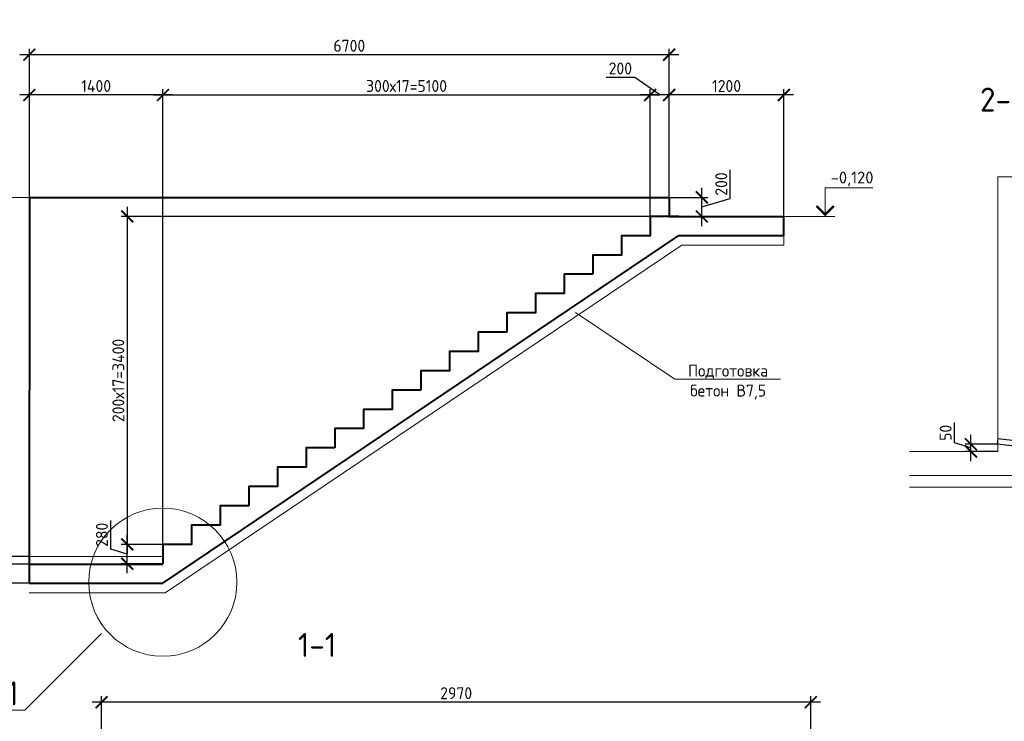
# Model space of a CAD drawing. Header units: millimetres. Extents: x 130535 to 1380046, y -231620 to 121434.
# Tile 61 of 135: x 546985 to 567601, y 4838 to 19531. Entities that reach past the tile are written whole.
import ezdxf
from ezdxf import colors
from ezdxf.entities.mleader import LeaderData, LeaderLine
from ezdxf.enums import TextEntityAlignment as Align
from ezdxf.math import Vec2, Vec3

# ---------------------------------------------------------------- set-up
doc = ezdxf.new("R2010")
doc.units = ezdxf.units.MM
doc.layers.get('DEFPOINTS').update_dxf_attribs({"lineweight": 0})
for name, color, linetype, lineweight in [('!PIARENA-KR-ADDITIONAL TEXT_ВЫНОСКИ', 7, 'Continuous', 13), ('РАЗМЕРЫ', 7, 'Continuous', 9), ('Разрез жилая часть$0$Отметки', 7, 'Continuous', 20), ('Символы 0.20', 7, 'Continuous', 20), ('стены монолит', 7, 'Continuous', 40), ('Текст 5.00', 7, 'Continuous', 50), ('Тонкая 0.20', 7, 'Continuous', 20)]:
    doc.layers.add(name, color=color, linetype=linetype, lineweight=lineweight)
doc.layers.add('ИЗМ', color=7, linetype='Continuous')
doc.styles.add('!Main', font='isocpeui.ttf')
doc.styles.add('GOST-2.304_Type-B', font='GOST_Common.ttf')
doc.styles.add('ГОСТ', font='isocpeur.TTF')
doc.dimstyles.new('СПДС', dxfattribs={"dimscale": 100, "dimtxt": 2.5, "dimasz": 2.5, "dimexe": 1.25, "dimexo": 0, "dimtad": 1, "dimdec": 0, "dimtxsty": 'GOST-2.304_Type-B', "dimblk": 'ARCHTICK', "dimcen": 2.5, "dimdle": 2, "dimadec": 0, "dimazin": 2, "dimtfac": 0.75, "dimtdec": 0, "dimtmove": 1, "dimatfit": 3, "dimfxl": 1, "dimtolj": 1, "dimarcsym": 1})

# ---------------------------------------------------------------- blocks, each defined once
blk = doc.blocks.new('_None')
blk = doc.blocks.new('_ArchTick')
at = {"color": 0, "linetype": 'ByBlock', "const_width": 0.15}
blk.add_lwpolyline([(-0.5, -0.5), (0.5, 0.5)], dxfattribs=at)
blk = doc.blocks.new('*D356')
at = {"layer": 'DEFPOINTS', "color": 0, "linetype": 'Continuous', "lineweight": 0, "transparency": 16777216}
for p in [(548582, 8130, -700), (546027, 7730), (548582, 7730, -1050)]:
    blk.add_point(p, dxfattribs=at)
at = {"layer": 'РАЗМЕРЫ', "color": 0, "linetype": 'Continuous', "lineweight": -2, "transparency": 16777216}
for p, q in [((546027, 8330), (546027, 7530)), ((548582, 8130), (545902, 8130)), ((546027, 7930), (545496, 7339)), ((548582, 7730), (545902, 7730)), ((545496, 7339), (545496, 6739))]:
    blk.add_line(p, q, dxfattribs=at)
at = {"layer": 'РАЗМЕРЫ', "color": 0, "linetype": 'Continuous', "lineweight": -2, "transparency": 16777216, "xscale": 250, "yscale": 250, "zscale": 250}
for p, rotation in [((546027, 8130), 90), ((546027, 7730), 270)]:
    blk.add_blockref('_ArchTick', p, dxfattribs=dict(at, rotation=rotation))
at = {"layer": 'РАЗМЕРЫ', "color": 0, "linetype": 'Continuous', "lineweight": 0, "transparency": 16777216, "insert": (545308, 7039), "char_height": 250, "attachment_point": 5, "rotation": 90, "style": 'GOST-2.304_Type-B'}
blk.add_mtext('\\A1;200', dxfattribs=at)
blk = doc.blocks.new('*D352')
at = {"layer": 'DEFPOINTS', "color": 0, "linetype": 'Continuous', "lineweight": 0, "transparency": 16777216}
for p in [(560185, 17954), (560185, 15410), (549985, 8542)]:
    blk.add_point(p, dxfattribs=at)
at = {"layer": 'РАЗМЕРЫ', "color": 0, "linetype": 'Continuous', "lineweight": -2, "transparency": 16777216}
for p, q in [((549785, 17954), (560385, 17954)), ((549985, 8542), (549985, 18079)), ((560185, 15410), (560185, 18079))]:
    blk.add_line(p, q, dxfattribs=at)
at = {"layer": 'РАЗМЕРЫ', "color": 0, "linetype": 'Continuous', "lineweight": -2, "transparency": 16777216, "xscale": 250, "yscale": 250, "zscale": 250, "rotation": 180}
blk.add_blockref('_ArchTick', (549985, 17954), dxfattribs=at)
at = {"layer": 'РАЗМЕРЫ', "color": 0, "linetype": 'Continuous', "lineweight": -2, "transparency": 16777216, "xscale": 250, "yscale": 250, "zscale": 250}
blk.add_blockref('_ArchTick', (560185, 17954), dxfattribs=at)
at = {"layer": 'РАЗМЕРЫ', "color": 0, "linetype": 'Continuous', "lineweight": 0, "transparency": 16777216, "insert": (555085, 18142), "char_height": 250, "width": 550.09, "attachment_point": 5, "style": 'GOST-2.304_Type-B'}
blk.add_mtext('\\A1;300х17=5100', dxfattribs=at)
blk = doc.blocks.new('*D353')
at = {"layer": 'DEFPOINTS', "color": 0, "linetype": 'Continuous', "lineweight": 0, "transparency": 16777216}
for p in [(560585, 17954), (560585, 15810), (562985, 15410)]:
    blk.add_point(p, dxfattribs=at)
at = {"layer": 'РАЗМЕРЫ', "color": 0, "linetype": 'Continuous', "lineweight": -2, "transparency": 16777216}
for p, q in [((563185, 17954), (560385, 17954)), ((560585, 15810), (560585, 18079)), ((562985, 15410), (562985, 18079))]:
    blk.add_line(p, q, dxfattribs=at)
at = {"layer": 'РАЗМЕРЫ', "color": 0, "linetype": 'Continuous', "lineweight": -2, "transparency": 16777216, "xscale": 250, "yscale": 250, "zscale": 250, "rotation": 180}
blk.add_blockref('_ArchTick', (560585, 17954), dxfattribs=at)
at = {"layer": 'РАЗМЕРЫ', "color": 0, "linetype": 'Continuous', "lineweight": -2, "transparency": 16777216, "xscale": 250, "yscale": 250, "zscale": 250}
blk.add_blockref('_ArchTick', (562985, 17954), dxfattribs=at)
at = {"layer": 'РАЗМЕРЫ', "color": 0, "linetype": 'Continuous', "lineweight": 0, "transparency": 16777216, "insert": (561785, 18142), "char_height": 250, "attachment_point": 5, "style": 'GOST-2.304_Type-B'}
blk.add_mtext('\\A1;1200', dxfattribs=at)
blk = doc.blocks.new('*D354')
at = {"layer": 'DEFPOINTS', "color": 0, "linetype": 'Continuous', "lineweight": 0, "transparency": 16777216}
for p in [(547187, 18798), (547187, 15810, -7150), (560585, 15810)]:
    blk.add_point(p, dxfattribs=at)
at = {"layer": 'РАЗМЕРЫ', "color": 0, "linetype": 'Continuous', "lineweight": -2, "transparency": 16777216}
for p, q in [((560785, 18798), (546987, 18798)), ((547187, 15810), (547187, 18923)), ((560585, 15810), (560585, 18923))]:
    blk.add_line(p, q, dxfattribs=at)
at = {"layer": 'РАЗМЕРЫ', "color": 0, "linetype": 'Continuous', "lineweight": -2, "transparency": 16777216, "xscale": 250, "yscale": 250, "zscale": 250, "rotation": 180}
blk.add_blockref('_ArchTick', (547187, 18798), dxfattribs=at)
at = {"layer": 'РАЗМЕРЫ', "color": 0, "linetype": 'Continuous', "lineweight": -2, "transparency": 16777216, "xscale": 250, "yscale": 250, "zscale": 250}
blk.add_blockref('_ArchTick', (560585, 18798), dxfattribs=at)
at = {"layer": 'РАЗМЕРЫ', "color": 0, "linetype": 'Continuous', "lineweight": 0, "transparency": 16777216, "insert": (553886, 18985), "char_height": 250, "attachment_point": 5, "style": 'GOST-2.304_Type-B'}
blk.add_mtext('\\A1;6700', dxfattribs=at)
blk = doc.blocks.new('*D355')
at = {"layer": 'DEFPOINTS', "color": 0, "linetype": 'Continuous', "lineweight": 0, "transparency": 16777216}
for p in [(547187, 17954), (547187, 15810, -7150), (549985, 8542)]:
    blk.add_point(p, dxfattribs=at)
at = {"layer": 'РАЗМЕРЫ', "color": 0, "linetype": 'Continuous', "lineweight": -2, "transparency": 16777216}
for p, q in [((550185, 17954), (546987, 17954)), ((547187, 15810), (547187, 18079)), ((549985, 8542), (549985, 18079))]:
    blk.add_line(p, q, dxfattribs=at)
at = {"layer": 'РАЗМЕРЫ', "color": 0, "linetype": 'Continuous', "lineweight": -2, "transparency": 16777216, "xscale": 250, "yscale": 250, "zscale": 250, "rotation": 180}
blk.add_blockref('_ArchTick', (547187, 17954), dxfattribs=at)
at = {"layer": 'РАЗМЕРЫ', "color": 0, "linetype": 'Continuous', "lineweight": -2, "transparency": 16777216, "xscale": 250, "yscale": 250, "zscale": 250}
blk.add_blockref('_ArchTick', (549985, 17954), dxfattribs=at)
at = {"layer": 'РАЗМЕРЫ', "color": 0, "linetype": 'Continuous', "lineweight": 0, "transparency": 16777216, "insert": (548586, 18142), "char_height": 250, "attachment_point": 5, "style": 'GOST-2.304_Type-B'}
blk.add_mtext('\\A1;1400', dxfattribs=at)
blk = doc.blocks.new('*D357')
at = {"layer": 'DEFPOINTS', "color": 0, "linetype": 'Continuous', "lineweight": 0, "transparency": 16777216}
for p in [(560585, 15810), (561268, 15810), (560585, 15410)]:
    blk.add_point(p, dxfattribs=at)
at = {"layer": 'РАЗМЕРЫ', "color": 0, "linetype": 'Continuous', "lineweight": -2, "transparency": 16777216}
for p, q in [((561862, 15789), (561862, 16389)), ((561268, 15210), (561268, 16010)), ((560585, 15810), (561393, 15810)), ((561268, 15610), (561862, 15789)), ((560585, 15410), (561393, 15410))]:
    blk.add_line(p, q, dxfattribs=at)
at = {"layer": 'РАЗМЕРЫ', "color": 0, "linetype": 'Continuous', "lineweight": -2, "transparency": 16777216, "xscale": 250, "yscale": 250, "zscale": 250}
for p, rotation in [((561268, 15810), 90), ((561268, 15410), 270)]:
    blk.add_blockref('_ArchTick', p, dxfattribs=dict(at, rotation=rotation))
at = {"layer": 'РАЗМЕРЫ', "color": 0, "linetype": 'Continuous', "lineweight": 0, "transparency": 16777216, "insert": (561675, 16089), "char_height": 250, "attachment_point": 5, "rotation": 90, "style": 'GOST-2.304_Type-B'}
blk.add_mtext('\\A1;200', dxfattribs=at)
blk = doc.blocks.new('*D358')
at = {"layer": 'DEFPOINTS', "color": 0, "linetype": 'Continuous', "lineweight": 0, "transparency": 16777216}
for p in [(560585, 15410), (549237, 8542), (549985, 8542)]:
    blk.add_point(p, dxfattribs=at)
at = {"layer": 'РАЗМЕРЫ', "color": 0, "linetype": 'Continuous', "lineweight": -2, "transparency": 16777216}
for p, q in [((549237, 15610), (549237, 8342)), ((560585, 15410), (549112, 15410)), ((549985, 8542), (549112, 8542))]:
    blk.add_line(p, q, dxfattribs=at)
at = {"layer": 'РАЗМЕРЫ', "color": 0, "linetype": 'Continuous', "lineweight": -2, "transparency": 16777216, "xscale": 250, "yscale": 250, "zscale": 250}
for p, rotation in [((549237, 15410), 90), ((549237, 8542), 270)]:
    blk.add_blockref('_ArchTick', p, dxfattribs=dict(at, rotation=rotation))
at = {"layer": 'РАЗМЕРЫ', "color": 0, "linetype": 'Continuous', "lineweight": 0, "transparency": 16777216, "insert": (549050, 11976), "char_height": 250, "attachment_point": 5, "rotation": 90, "style": 'GOST-2.304_Type-B'}
blk.add_mtext('\\A1;200х17=3400', dxfattribs=at)
blk = doc.blocks.new('*D351')
at = {"layer": 'DEFPOINTS', "color": 0, "linetype": 'Continuous', "lineweight": 0, "transparency": 16777216}
for p in [(560185, 17954), (560185, 15810), (560585, 15810)]:
    blk.add_point(p, dxfattribs=at)
at = {"layer": 'РАЗМЕРЫ', "color": 0, "linetype": 'Continuous', "lineweight": -2, "transparency": 16777216}
for p, q in [((559862, 18323), (559262, 18323)), ((560385, 17954), (559862, 18323)), ((560785, 17954), (559985, 17954)), ((560185, 15810), (560185, 18079)), ((560585, 15810), (560585, 18079))]:
    blk.add_line(p, q, dxfattribs=at)
at = {"layer": 'РАЗМЕРЫ', "color": 0, "linetype": 'Continuous', "lineweight": -2, "transparency": 16777216, "xscale": 250, "yscale": 250, "zscale": 250, "rotation": 180}
blk.add_blockref('_ArchTick', (560185, 17954), dxfattribs=at)
at = {"layer": 'РАЗМЕРЫ', "color": 0, "linetype": 'Continuous', "lineweight": -2, "transparency": 16777216, "xscale": 250, "yscale": 250, "zscale": 250}
blk.add_blockref('_ArchTick', (560585, 17954), dxfattribs=at)
at = {"layer": 'РАЗМЕРЫ', "color": 0, "linetype": 'Continuous', "lineweight": 0, "transparency": 16777216, "insert": (559562, 18510), "char_height": 250, "attachment_point": 5, "style": 'GOST-2.304_Type-B'}
blk.add_mtext('\\A1;200', dxfattribs=at)
blk = doc.blocks.new('*D349')
at = {"layer": 'DEFPOINTS', "color": 0, "linetype": 'Continuous', "lineweight": 0, "transparency": 16777216}
for p in [(548699, 5238), (548699, 2905), (563549, 2905)]:
    blk.add_point(p, dxfattribs=at)
at = {"layer": 'РАЗМЕРЫ', "color": 0, "linetype": 'Continuous', "lineweight": -2, "transparency": 16777216}
for p, q in [((548699, 2905), (548699, 5363)), ((563549, 2905), (563549, 5363)), ((563749, 5238), (548499, 5238))]:
    blk.add_line(p, q, dxfattribs=at)
at = {"layer": 'РАЗМЕРЫ', "color": 0, "linetype": 'Continuous', "lineweight": -2, "transparency": 16777216, "xscale": 250, "yscale": 250, "zscale": 250, "rotation": 180}
blk.add_blockref('_ArchTick', (548699, 5238), dxfattribs=at)
at = {"layer": 'РАЗМЕРЫ', "color": 0, "linetype": 'Continuous', "lineweight": -2, "transparency": 16777216, "xscale": 250, "yscale": 250, "zscale": 250}
blk.add_blockref('_ArchTick', (563549, 5238), dxfattribs=at)
at = {"layer": 'РАЗМЕРЫ', "color": 0, "linetype": 'Continuous', "lineweight": 0, "transparency": 16777216, "insert": (556124, 5426), "char_height": 250, "attachment_point": 5, "style": 'GOST-2.304_Type-B'}
blk.add_mtext('\\A1;2970', dxfattribs=at)
blk = doc.blocks.new('*D484')
at = {"layer": 'DEFPOINTS', "color": 0, "linetype": 'Continuous', "lineweight": 0, "transparency": 16777216}
for p in [(549237, 8542), (549985, 8542), (549985, 8138)]:
    blk.add_point(p, dxfattribs=at)
at = {"layer": 'РАЗМЕРЫ', "color": 0, "linetype": 'Continuous', "lineweight": -2, "transparency": 16777216}
for p, q in [((548894, 8444), (548894, 9044)), ((549237, 7938), (549237, 8742)), ((549985, 8542), (549112, 8542)), ((549237, 8340), (548894, 8444)), ((549985, 8138), (549112, 8138))]:
    blk.add_line(p, q, dxfattribs=at)
at = {"layer": 'РАЗМЕРЫ', "color": 0, "linetype": 'Continuous', "lineweight": -2, "transparency": 16777216, "xscale": 250, "yscale": 250, "zscale": 250}
for p, rotation in [((549237, 8542), 90), ((549237, 8138), 270)]:
    blk.add_blockref('_ArchTick', p, dxfattribs=dict(at, rotation=rotation))
at = {"layer": 'РАЗМЕРЫ', "color": 0, "linetype": 'Continuous', "lineweight": 0, "transparency": 16777216, "insert": (548706, 8744), "char_height": 250, "attachment_point": 5, "rotation": 90, "style": 'GOST-2.304_Type-B'}
blk.add_mtext('\\A1;280', dxfattribs=at)
blk = doc.blocks.new('*D485')
at = {"layer": 'DEFPOINTS', "color": 0, "linetype": 'Continuous', "lineweight": 0, "transparency": 16777216}
for p in [(546027, 8290), (547183, 8290, -7149), (547183, 8130, -3225)]:
    blk.add_point(p, dxfattribs=at)
at = {"layer": 'РАЗМЕРЫ', "color": 0, "linetype": 'Continuous', "lineweight": -2, "transparency": 16777216}
for p, q in [((545683, 8314), (545683, 8739)), ((546027, 7930), (546027, 8490)), ((546027, 8210), (545683, 8314)), ((547183, 8290), (545902, 8290)), ((547183, 8130), (545902, 8130))]:
    blk.add_line(p, q, dxfattribs=at)
at = {"layer": 'РАЗМЕРЫ', "color": 0, "linetype": 'Continuous', "lineweight": -2, "transparency": 16777216, "xscale": 250, "yscale": 250, "zscale": 250}
for p, rotation in [((546027, 8290), 90), ((546027, 8130), 270)]:
    blk.add_blockref('_ArchTick', p, dxfattribs=dict(at, rotation=rotation))
at = {"layer": 'РАЗМЕРЫ', "color": 0, "linetype": 'Continuous', "lineweight": 0, "transparency": 16777216, "insert": (545496, 8526), "char_height": 250, "attachment_point": 5, "rotation": 90, "style": 'GOST-2.304_Type-B'}
blk.add_mtext('\\A1;80', dxfattribs=at)
blk = doc.blocks.new('*D527')
at = {"layer": 'DEFPOINTS', "color": 0, "linetype": 'Continuous', "lineweight": 0, "transparency": 16777216}
for p in [(566903, 10639), (567457, 10639), (567463, 10488)]:
    blk.add_point(p, dxfattribs=at)
at = {"layer": 'РАЗМЕРЫ', "color": 0, "linetype": 'Continuous', "lineweight": -2, "transparency": 16777216}
for p, q in [((566559, 10667), (566559, 11092)), ((566903, 10288), (566903, 10839)), ((566903, 10564), (566559, 10667)), ((567457, 10639), (566778, 10639)), ((567463, 10488), (566778, 10488))]:
    blk.add_line(p, q, dxfattribs=at)
at = {"layer": 'РАЗМЕРЫ', "color": 0, "linetype": 'Continuous', "lineweight": -2, "transparency": 16777216, "xscale": 250, "yscale": 250, "zscale": 250}
for p, rotation in [((566903, 10639), 90), ((566903, 10488), 270)]:
    blk.add_blockref('_ArchTick', p, dxfattribs=dict(at, rotation=rotation))
at = {"layer": 'РАЗМЕРЫ', "color": 0, "linetype": 'Continuous', "lineweight": 0, "transparency": 16777216, "insert": (566372, 10879), "char_height": 250, "attachment_point": 5, "rotation": 90, "style": 'GOST-2.304_Type-B'}
blk.add_mtext('\\A1;50', dxfattribs=at)

msp = doc.modelspace()

# ---------------------------------------------------------------- linework, layer by layer
at = {"layer": 'ИЗМ', "linetype": 'Continuous', "lineweight": 30}
msp.add_lwpolyline([(567470.1, 10763), (571956.9, 10232.7), (571943.6, 10108.4), (567456.8, 10638.7), (567470.1, 10763)], dxfattribs=at)
at = {"layer": 'РАЗМЕРЫ', "linetype": 'Continuous', "lineweight": 0}
for p, q in [((547187.2, 15810.4), (545825.9, 15810.4)), ((564054.5, 15410.4), (562984.9, 15410.4)), ((549980.5, 8290.4, -700), (547182.6, 8290.4, -7150))]:
    msp.add_line(p, q, dxfattribs=at)
at = {"layer": 'РАЗМЕРЫ', "color": 0, "linetype": 'Continuous', "lineweight": 18}
msp.add_line((562984.9, 14810.4), (562984.9, 15010.4), dxfattribs=at)
at = {"layer": 'РАЗМЕРЫ', "linetype": 'Continuous', "lineweight": 0}
msp.add_circle((549980.4, 7750.4, -700), 1551.3, dxfattribs=at)
at = {"layer": 'Символы 0.20', "color": 1, "linetype": 'Continuous', "lineweight": 20, "ltscale": 100}
msp.add_line((563849.7, 16010.4), (564849.7, 16010.4), dxfattribs=at)
at = {"layer": 'Символы 0.20', "color": 1, "linetype": 'Continuous', "lineweight": 20, "ltscale": 10000}
msp.add_line((563999.7, 15410.4), (563699.7, 15410.4), dxfattribs=at)
msp.add_lwpolyline([(563849.7, 15410.4), (563849.7, 16010.4)], dxfattribs=at)
at = {"layer": 'Символы 0.20', "color": 1, "linetype": 'Continuous', "lineweight": 20, "ltscale": 10000, "const_width": 50}
msp.add_lwpolyline([(563667.4, 15628.1), (563849.7, 15445.7), (564032, 15628.1)], dxfattribs=at)
at = {"layer": 'стены монолит', "ltscale": 100}
for p, q in [((547187.2, 15810.4, -7150), (547182.6, 7730.4, -7850)), ((547187.2, 15810.4, -7150), (560585, 15810.4)), ((560585, 15810.4), (560585, 15410.4)), ((560585, 15410.4), (562984.9, 15410.4)), ((562984.9, 15010.4), (562984.9, 15410.4)), ((549980.4, 7730.4, -700), (560785, 15010.4)), ((560785, 15010.4), (562984.9, 15010.4)), ((547182.6, 8130.4, -7150), (549980.5, 8130.4, -700)), ((547182.6, 7730.4, -7850), (549980.4, 7730.4, -700))]:
    msp.add_line(p, q, dxfattribs=at)
at = {"layer": 'стены монолит', "color": 0, "lineweight": 18, "ltscale": 100}
for p, q in [((550034, 7530.4, -700), (560846.8, 14810.4)), ((560846.8, 14810.4), (562984.9, 14810.4)), ((547182.6, 7530.4, -7850), (550034, 7530.4, -700))]:
    msp.add_line(p, q, dxfattribs=at)
at = {"layer": 'стены монолит', "ltscale": 100}
for points in [[(560785, 15410.4), (560185, 15410.4), (560185, 15006.4), (559585, 15006.4), (559585, 14602.4), (558985, 14602.4), (558985, 14198.4)], [(558985, 14198.4), (558385, 14198.4), (558385, 13794.4), (557785, 13794.4), (557785, 13390.4), (557185, 13390.4), (557185, 12986.4)], [(557185, 12986.4), (556585, 12986.4), (556585, 12582.4), (555985, 12582.4), (555985, 12178.4), (555385, 12178.4), (555385, 11774.4)], [(555385, 11774.4), (554785, 11774.4), (554785, 11370.4), (554185, 11370.4), (554185, 10966.4), (553585, 10966.4), (553585, 10562.4)], [(553585, 10562.4), (552985, 10562.4), (552985, 10158.4), (552385, 10158.4), (552385, 9754.4), (551785, 9754.4), (551785, 9350.4)], [(551785, 9350.4), (551185, 9350.4), (551185, 8946.4), (550585, 8946.4), (550585, 8542.4), (549985, 8542.4), (549985, 8138.4)]]:
    msp.add_lwpolyline(points, dxfattribs=at)
at = {"layer": 'Тонкая 0.20'}
for p, q in [((567463.4, 16238.4), (567963.4, 16238.4)), ((567463.4, 10500.9), (567463.4, 16238.4)), ((567463.4, 10488.4), (567463.4, 13570.7)), ((565613.4, 10488.4), (567463.4, 10488.4)), ((568213.4, 9988.4), (565613.4, 9988.4)), ((568213.4, 9738.4), (565613.4, 9738.4))]:
    msp.add_line(p, q, dxfattribs=at)

# ---------------------------------------------------------------- texts
at = {"layer": 'Разрез жилая часть$0$Отметки', "linetype": 'Continuous', "lineweight": 25, "ltscale": 100, "style": 'ГОСТ'}
msp.add_text('-0,120', height=250, dxfattribs=at).set_placement((563967.2, 16100.4))
at = {"layer": 'Текст 5.00', "style": 'GOST-2.304_Type-B'}
for s, p in [('2-2', (567579.4, 17856.9)), ('1-1', (553211.9, 6437.2))]:
    msp.add_text(s, height=500, dxfattribs=at).set_placement(p, align=Align.MIDDLE_CENTER)

# ---------------------------------------------------------------- dimensions: what is measured, and where the dimension line sits
at = {"layer": 'РАЗМЕРЫ', "linetype": 'Continuous', "lineweight": 0}
for base, p1, p2, picture, middle in [((547187.2, 18797.9), (560585, 15810.4), (547187.2, 15810.4, -7150), '*D354', (553886.1, 18985.4)), ((547187.2, 17954.1), (549985, 8542.4), (547187.2, 15810.4, -7150), '*D355', (548586.1, 18141.6)), ((560585, 17954.1), (562984.9, 15410.4), (560585, 15810.4), '*D353', (561784.9, 18141.6))]:
    dim = msp.add_linear_dim(base=base, p1=p1, p2=p2, dimstyle='СПДС', override={"dimlfac": 0.5, "dimrnd": 5}, dxfattribs=at)
    dim.commit()
    dim.dimension.update_dxf_attribs({"geometry": picture, "text_midpoint": middle})
for base, p1, p2, angle, override, picture, middle in [((560185, 17954.1), (560585, 15810.4), (560185, 15810.4), 180, {"dimlfac": 0.5, "dimrnd": 5}, '*D351', (559799.4, 18322.8)), ((546026.8, 7730.4, -3225), (548581.5, 8130.4, -3925), (548581.5, 7730.4, -4275), 90, {"dimlfac": 0.5}, '*D356', (545495.5, 7276.5, -3225))]:
    dim = msp.add_linear_dim(base=base, p1=p1, p2=p2, angle=angle, dimstyle='СПДС', override=override, dxfattribs=at)
    dim.commit()
    dim.dimension.update_dxf_attribs({"geometry": picture, "text_midpoint": middle, "dimtype": 160})
dim = msp.add_linear_dim(base=(560185, 17954.1), p1=(549985, 8542.4), p2=(560185, 15410.4), text='300х17=<>', dimstyle='СПДС', override={"dimlfac": 0.5, "dimrnd": 5}, dxfattribs=at)
dim.commit()
dim.dimension.update_dxf_attribs({"geometry": '*D352', "text_midpoint": (555085, 18141.6)})
for base, p1, p2, override, picture, middle in [((561268.5, 15810.4), (560585, 15410.4), (560585, 15810.4), {"dimlfac": 0.5, "dimrnd": 5}, '*D357', (561674.7, 15851)), ((546026.8, 8290.4), (547182.6, 8130.4, -3225), (547182.9, 8290.4, -7149.3), {"dimlfac": 0.5}, '*D485', (545495.5, 8376))]:
    dim = msp.add_linear_dim(base=base, p1=p1, p2=p2, angle=90, dimstyle='СПДС', override=override, dxfattribs=at)
    dim.commit()
    dim.dimension.update_dxf_attribs({"geometry": picture, "text_midpoint": middle})
for p1, text, picture, middle in [((560585, 15410.4), '200х17=3400', '*D358', (549050, 11976.4)), ((549985, 8138.4), '280', '*D484', (548706.2, 8506))]:
    dim = msp.add_linear_dim(base=(549237.5, 8542.4), p1=p1, p2=(549985, 8542.4), angle=90, text=text, dimstyle='СПДС', override={"dimlfac": 0.5}, dxfattribs=at)
    dim.commit()
    dim.dimension.update_dxf_attribs({"geometry": picture, "text_midpoint": middle})
dim = msp.add_linear_dim(base=(566902.8, 10638.7), p1=(567463.4, 10488.4), p2=(567456.8, 10638.7), angle=90, text='50', dimstyle='СПДС', dxfattribs=at)
dim.commit()
dim.dimension.update_dxf_attribs({"geometry": '*D527', "text_midpoint": (566371.5, 10729.2)})
at = {"layer": 'РАЗМЕРЫ', "color": 3, "linetype": 'Continuous', "lineweight": 0}
dim = msp.add_linear_dim(base=(548699.3, 5238.3), p1=(563549.3, 2904.6), p2=(548699.3, 2904.6), dimstyle='СПДС', override={"dimlfac": 0.2}, dxfattribs=at)
dim.commit()
dim.dimension.update_dxf_attribs({"geometry": '*D349', "text_midpoint": (556124.3, 5425.8)})

# ---------------------------------------------------------------- leaders
at = {"layer": '!PIARENA-KR-ADDITIONAL TEXT_ВЫНОСКИ', "ltscale": 30}
ml = msp.add_multileader_mtext('Standard', dxfattribs=at)
ml.set_content('{\\fISOCPEUR|b0|i0|c0|p34;\\C256;поз.2 нижняя %%c10 А500С, шаг 200х200\\P поз.1   верхняя %%c10 А500С, шаг 200х200\\Pфоновая арматура, раскладку начинать \\Pвдоль цифровых осей}', color=3, style='!Main')
ml.set_leader_properties(color=256, linetype='ByLayer', lineweight=-1)
ml.build(insert=Vec2(0, 0))
ml.multileader.update_dxf_attribs({"text_left_attachment_type": 6, "text_right_attachment_type": 6, "dogleg_length": 0.339, "arrow_head_size": 160000, "scale": 100})
ctx = ml.context
ctx.base_point, ctx.scale, ctx.char_height, ctx.arrow_head_size, ctx.landing_gap_size, ctx.plane_origin = Vec3(817359.6, 17503.3), 100, 250, 160000, 0, Vec3(823407.5, 13210.4)
ctx.left_attachment, ctx.right_attachment, ctx.text_align_type = 6, 6, 1
notes = []
notes.append((ctx, [(0, (1, 1, 0), (823868.6, 17503.3), (-1, 0), 33.9, [(0, [(825874.7, 16893)], 0, [])])]))
ctx.mtext.insert, ctx.mtext.width, ctx.mtext.alignment, ctx.mtext.flow_direction = Vec3(820597.1, 17828.3), 10171.308, 2, 5
at = {"layer": 'Символы 0.20'}
ml = msp.add_multileader_mtext('Standard', dxfattribs=at)
ml.set_content('Подготовка\\Pбетон В7,5', color=256, style='GOST-2.304_Type-B')
ml.set_leader_properties(color=256, linetype='ByLayer', lineweight=-1)
ml.set_arrow_properties(name='NONE')
ml.build(insert=Vec2(0, 0))
ml.multileader.update_dxf_attribs({"text_left_attachment_type": 6, "text_right_attachment_type": 6, "dogleg_length": 1, "arrow_head_size": 36, "scale": 20})
ctx = ml.context
ctx.base_point, ctx.scale, ctx.char_height, ctx.arrow_head_size, ctx.landing_gap_size, ctx.plane_origin = Vec3(560900.3, 12005.6), 20, 250, 36, 18, Vec3(565354.1, 17026.7)
ctx.left_attachment, ctx.right_attachment, ctx.text_align_type = 6, 6, 1
notes.append((ctx, [(0, (1, 1, 0), (560700.3, 12005.6), (1, 0), 200, [(0, [(558625.1, 13399)], 0, [])])]))
ctx.mtext.insert, ctx.mtext.alignment, ctx.mtext.flow_direction = Vec3(561818.3, 12305.6), 2, 5
at = {"layer": 'Символы 0.20', "ltscale": 100}
ml = msp.add_multileader_mtext('Standard', dxfattribs=at)
ml.set_content('Труба Тр\\Pниз трубы на 50 мм выше верха плиты', color=256, style='ГОСТ')
ml.set_leader_properties(color=256, linetype='ByLayer', lineweight=-1)
ml.set_arrow_properties(name='NONE')
ml.build(insert=Vec2(0, 0))
ml.multileader.update_dxf_attribs({"text_left_attachment_type": 6, "text_right_attachment_type": 6, "dogleg_length": 2.5, "arrow_head_size": 45, "scale": 100})
ctx = ml.context
ctx.base_point, ctx.scale, ctx.char_height, ctx.arrow_head_size, ctx.landing_gap_size, ctx.plane_origin = Vec3(501440.4, 12197.9), 100, 300, 45, 22.5, Vec3(511146.9, 8887.5)
ctx.left_attachment, ctx.right_attachment = 6, 6
notes.append((ctx, [(1, (1, 1, 0), (505500.4, 12197.9), (-1, 0), 250, [(0, [(506139.9, 10557.6)], 0, [])])]))
ctx.mtext.insert, ctx.mtext.width, ctx.mtext.flow_direction = Vec3(501462.9, 12587.9), 3780.751, 5
ml = msp.add_multileader_mtext('Standard', dxfattribs=at)
ml.set_content('Труба Тр\\Pниз трубы в уровне верха плиты', color=256, style='ГОСТ')
ml.set_leader_properties(color=256, linetype='ByLayer', lineweight=-1)
ml.set_arrow_properties(name='NONE')
ml.build(insert=Vec2(0, 0))
ml.multileader.update_dxf_attribs({"text_left_attachment_type": 6, "text_right_attachment_type": 6, "dogleg_length": 2.5, "arrow_head_size": 45, "scale": 100})
ctx = ml.context
ctx.base_point, ctx.scale, ctx.char_height, ctx.arrow_head_size, ctx.landing_gap_size, ctx.plane_origin = Vec3(439775.3, 9734), 100, 300, 45, 22.5, Vec3(433878.8, 6423.5)
ctx.left_attachment, ctx.right_attachment = 6, 6
notes.append((ctx, [(1, (1, 1, 0), (439525.3, 9734), (1, 0), 250, [(0, [(438885.9, 8093.7)], 0, [])])]))
ctx.mtext.insert, ctx.mtext.width, ctx.mtext.flow_direction = Vec3(439797.8, 10124), 6576.024, 5
ml = msp.add_multileader_mtext('Standard', dxfattribs=at)
ml.set_content('Труба Тр\\Pниз трубы в уровне верха плиты', color=256, style='ГОСТ')
ml.set_leader_properties(color=256, linetype='ByLayer', lineweight=-1)
ml.set_arrow_properties(name='NONE')
ml.build(insert=Vec2(0, 0))
ml.multileader.update_dxf_attribs({"text_left_attachment_type": 6, "text_right_attachment_type": 6, "dogleg_length": 2.5, "arrow_head_size": 45, "scale": 100})
ctx = ml.context
ctx.base_point, ctx.scale, ctx.char_height, ctx.arrow_head_size, ctx.landing_gap_size, ctx.plane_origin = Vec3(374236, 9404.1), 100, 300, 45, 22.5, Vec3(368339.5, 6093.6)
ctx.left_attachment, ctx.right_attachment = 6, 6
notes.append((ctx, [(1, (1, 1, 0), (373986, 9404.1), (1, 0), 250, [(0, [(373346.6, 7763.7)], 0, [])])]))
ctx.mtext.insert, ctx.mtext.width, ctx.mtext.flow_direction = Vec3(374258.5, 9794.1), 6442.783, 5
ml = msp.add_multileader_mtext('Standard', dxfattribs=at)
ml.set_content('Щебень фр.20-40', color=256, style='ГОСТ')
ml.set_leader_properties(color=256, linetype='ByLayer', lineweight=-1)
ml.set_arrow_properties(name='NONE')
ml.build(insert=Vec2(0, 0))
ml.multileader.update_dxf_attribs({"text_left_attachment_type": 6, "text_right_attachment_type": 6, "dogleg_length": 2.5, "arrow_head_size": 45, "scale": 100})
ctx = ml.context
ctx.base_point, ctx.scale, ctx.char_height, ctx.arrow_head_size, ctx.landing_gap_size, ctx.plane_origin = Vec3(499616, 8365.1), 100, 300, 45, 22.5, Vec3(507147.5, 5054.7)
ctx.left_attachment, ctx.right_attachment = 6, 6
notes.append((ctx, [(1, (1, 1, 0), (501501, 8365.1), (-1, 0), 250, [(0, [(503252, 9791.6)], 0, [])])]))
ctx.mtext.insert, ctx.mtext.width, ctx.mtext.flow_direction = Vec3(499638.5, 8755.1), 2129.129, 5
ml = msp.add_multileader_mtext('Standard', dxfattribs=at)
ml.set_content('Щебень фр.20-40', color=256, style='ГОСТ')
ml.set_leader_properties(color=256, linetype='ByLayer', lineweight=-1)
ml.set_arrow_properties(name='NONE')
ml.build(insert=Vec2(0, 0))
ml.multileader.update_dxf_attribs({"text_left_attachment_type": 6, "text_right_attachment_type": 6, "dogleg_length": 2.5, "arrow_head_size": 45, "scale": 100})
ctx = ml.context
ctx.base_point, ctx.scale, ctx.char_height, ctx.arrow_head_size, ctx.landing_gap_size, ctx.plane_origin = Vec3(443794.3, 5890.3), 100, 300, 45, 22.5, Vec3(437897.8, 2579.9)
ctx.left_attachment, ctx.right_attachment = 6, 6
notes.append((ctx, [(1, (1, 1, 0), (443544.3, 5890.3), (1, 0), 250, [(0, [(441793.3, 7316.8)], 0, [])])]))
ctx.mtext.insert, ctx.mtext.width, ctx.mtext.flow_direction = Vec3(443816.8, 6280.3), 2129.129, 5
ml = msp.add_multileader_mtext('Standard', dxfattribs=at)
ml.set_content('Щебень фр.20-40', color=256, style='ГОСТ')
ml.set_leader_properties(color=256, linetype='ByLayer', lineweight=-1)
ml.set_arrow_properties(name='NONE')
ml.build(insert=Vec2(0, 0))
ml.multileader.update_dxf_attribs({"text_left_attachment_type": 6, "text_right_attachment_type": 6, "dogleg_length": 2.5, "arrow_head_size": 45, "scale": 100})
ctx = ml.context
ctx.base_point, ctx.scale, ctx.char_height, ctx.arrow_head_size, ctx.landing_gap_size, ctx.plane_origin = Vec3(378255, 5560.4), 100, 300, 45, 22.5, Vec3(372358.5, 2249.9)
ctx.left_attachment, ctx.right_attachment = 6, 6
notes.append((ctx, [(1, (1, 1, 0), (378005, 5560.4), (1, 0), 250, [(0, [(376254, 6986.9)], 0, [])])]))
ctx.mtext.insert, ctx.mtext.width, ctx.mtext.flow_direction = Vec3(378277.5, 5950.4), 2129.129, 5
at = {"layer": 'Символы 0.20'}
ml = msp.add_multileader_mtext('Standard', dxfattribs=at)
ml.set_content('1', color=256, style='GOST-2.304_Type-B')
ml.set_leader_properties(color=256, linetype='ByLayer', lineweight=-1)
ml.set_arrow_properties(name='NONE')
ml.build(insert=Vec2(0, 0))
ml.multileader.update_dxf_attribs({"text_left_attachment_type": 6, "text_right_attachment_type": 6, "dogleg_length": 1, "arrow_head_size": 36, "scale": 20})
ctx = ml.context
ctx.base_point, ctx.scale, ctx.char_height, ctx.arrow_head_size, ctx.landing_gap_size, ctx.plane_origin = Vec3(546702.9, 5072.8, 700), 20, 500, 36, 18, Vec3(555006.6, 8523.7, 700)
ctx.left_attachment, ctx.right_attachment = 6, 6
notes.append((ctx, [(0, (1, 1, 0), (547088.9, 5072.8, 700), (-1, 0), 200, [(0, [(548700.8, 6676.3, 700)], 0, [])])]))
ctx.mtext.insert, ctx.mtext.flow_direction = Vec3(546720.9, 5672.8, 700), 5
for ctx, leaders in notes:
    for number, flags, end, landing, length, lines in leaders:
        leader = LeaderData()
        leader.index, (leader.has_last_leader_line, leader.has_dogleg_vector, leader.attachment_direction) = number, flags
        leader.last_leader_point, leader.dogleg_vector, leader.dogleg_length = Vec3(end), Vec3(landing), length
        for number, points, colour, breaks in lines:
            line = LeaderLine()
            line.index, line.vertices, line.color, line.breaks = number, Vec3.list(points), colors.encode_raw_color(colour), breaks
            leader.lines.append(line)
        ctx.leaders.append(leader)

doc.saveas('drawing.dxf')
